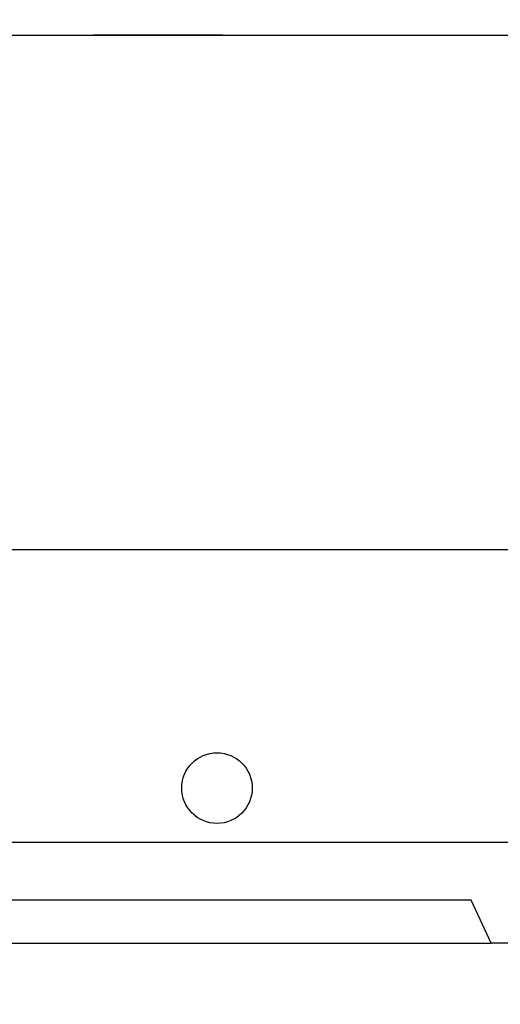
# Model space of a CAD drawing. Extents: x 1 to 126, y -14 to 17.
# Tile 43 of 132: x 43.688 to 44.165, y -3.974 to -2.999. Entities that reach past the tile are written whole.
import ezdxf
from ezdxf.enums import TextEntityAlignment as Align

# ---------------------------------------------------------------- set-up
doc = ezdxf.new("R2010")
doc.units = 0
doc.set_wipeout_variables(frame=1)
doc.header["$PDMODE"] = 3
for name, color, linetype in [('A-ALBA-0', 9, 'Continuous'), ('A-ALBA-1', 1, 'Continuous'), ('A-ANNO-SIMB @ 20', 2, 'Continuous'), ('A-ANOT-COTA-PARC', 1, 'Continuous'), ('A-ANOT-NIVL', 2, 'Continuous'), ('A-ANOT-NIVL @ 20', 2, 'Continuous')]:
    doc.layers.add(name, color=color, linetype=linetype)
doc.layers.add('A-ALBA-4', color=2, linetype='Continuous', lineweight=25)
doc.styles.add('BIS estudio', font='swissl.ttf')
doc.styles.add('BIS-ANOT', font='swiss.ttf')
doc.styles.add('BIS-COTA', font='swissb.ttf')
doc.styles.add('E5-100', font='micross.ttf')
doc.dimstyles.new('BIS-COTA-PARC', dxfattribs={"dimscale": 0, "dimtxt": 0.0018, "dimasz": 0.001, "dimexe": 0.0015, "dimexo": 0, "dimgap": 0.0005, "dimtad": 1, "dimdec": 0, "dimlfac": 100, "dimzin": 9, "dimdsep": 46, "dimtxsty": 'BIS-COTA', "dimblk": 'OBLIQUE', "dimcen": 2.5, "dimclrd": 256, "dimclre": 251, "dimclrt": 2, "dimadec": 1, "dimazin": 2, "dimtfac": 1, "dimtdec": 0, "dimtix": 1, "dimtmove": 2, "dimatfit": 3, "dimldrblk": 'DOT', "dimfxl": 0.0015, "dimfxlon": 1, "dimtolj": 1, "dimtzin": 0, "dimarcsym": 0})

# ---------------------------------------------------------------- blocks, each defined once
blk = doc.blocks.new('A-ANNO-NOM-2')
blk.add_wipeout([(0, -0.001913), (0.000299, -0.00189), (0.000591, -0.00182), (0.000869, -0.001705), (0.001125, -0.001548), (0.001353, -0.001353), (0.001548, -0.001125), (0.001705, -0.000869), (0.00182, -0.000591), (0.00189, -0.000299), (0.001913, 0), (0.00189, 0.000299), (0.00182, 0.000591), (0.001705, 0.000869), (0.001548, 0.001125), (0.001353, 0.001353), (0.001125, 0.001548), (0.000869, 0.001705), (0.000591, 0.00182), (0.000299, 0.00189), (0, 0.001913), (-0.000299, 0.00189), (-0.000591, 0.00182), (-0.000869, 0.001705), (-0.001125, 0.001548), (-0.001353, 0.001353), (-0.001548, 0.001125), (-0.001705, 0.000869), (-0.00182, 0.000591), (-0.00189, 0.000299), (-0.001913, 0), (-0.00189, -0.000299), (-0.00182, -0.000591), (-0.001705, -0.000869), (-0.001548, -0.001125), (-0.001353, -0.001353), (-0.001125, -0.001548), (-0.000869, -0.001705), (-0.000591, -0.00182), (-0.000299, -0.00189)])
blk.add_lwpolyline([(0, -0.001913), (0.000299, -0.00189), (0.000591, -0.00182), (0.000869, -0.001705), (0.001125, -0.001548), (0.001353, -0.001353), (0.001548, -0.001125), (0.001705, -0.000869), (0.00182, -0.000591), (0.00189, -0.000299), (0.001913, 0), (0.00189, 0.000299), (0.00182, 0.000591), (0.001705, 0.000869), (0.001548, 0.001125), (0.001353, 0.001353), (0.001125, 0.001548), (0.000869, 0.001705), (0.000591, 0.00182), (0.000299, 0.00189), (0, 0.001913), (-0.000299, 0.00189), (-0.000591, 0.00182), (-0.000869, 0.001705), (-0.001125, 0.001548), (-0.001353, 0.001353), (-0.001548, 0.001125), (-0.001705, 0.000869), (-0.00182, 0.000591), (-0.00189, 0.000299), (-0.001913, 0), (-0.00189, -0.000299), (-0.00182, -0.000591), (-0.001705, -0.000869), (-0.001548, -0.001125), (-0.001353, -0.001353), (-0.001125, -0.001548), (-0.000869, -0.001705), (-0.000591, -0.00182), (-0.000299, -0.00189)], close=True)
at = {"color": 1, "linetype": 'Continuous', "style": 'E5-100'}
blk.add_attdef('LETRA', text='', height=0.00175, dxfattribs=at).set_placement((0, 0), align=Align.MIDDLE_CENTER)
blk = doc.blocks.new('nivel altimetrico')
at = {"color": 0, "linetype": 'Continuous'}
blk.add_line((-0.004296, 0), (0.002148, 0), dxfattribs=at)
at = {"color": 0, "linetype": 'Continuous', "ltscale": 5}
blk.add_lwpolyline([(-0.002148, 0.002148), (0.002148, 0.002148), (0, 0), (-0.002148, 0.002148)], dxfattribs=at)
blk.add_wipeout([(0, 0), (0.002148, 0.002148), (-0.002148, 0.002148)])
blk = doc.blocks.new('_Oblique')
at = {"color": 0, "lineweight": -2}
blk.add_line((-0.5, -0.5), (0.5, 0.5), dxfattribs=at)
blk = doc.blocks.new('*D538')
at = {"layer": 'A-ANOT-COTA-PARC', "color": 251, "lineweight": -2, "transparency": 16777216}
for p, q in [((42.83393, -2.86252), (42.83393, -2.80252)), ((44.83393, -2.86252), (44.83393, -2.80252))]:
    blk.add_line(p, q, dxfattribs=at)
at = {"layer": 'A-ANOT-COTA-PARC', "lineweight": -2, "transparency": 16777216}
blk.add_line((42.83393, -2.83252), (44.83393, -2.83252), dxfattribs=at)
at = {"layer": 'Defpoints', "color": 0, "transparency": 16777216}
for p in [(44.83393, -2.83252), (42.83393, -3.01375), (44.83393, -3.01378)]:
    blk.add_point(p, dxfattribs=at)
at = {"layer": 'A-ANOT-COTA-PARC', "lineweight": -2, "transparency": 16777216, "xscale": 0.02, "yscale": 0.02, "zscale": 0.02, "rotation": 180}
blk.add_blockref('_Oblique', (42.83393, -2.83252), dxfattribs=at)
at = {"layer": 'A-ANOT-COTA-PARC', "lineweight": -2, "transparency": 16777216, "xscale": 0.02, "yscale": 0.02, "zscale": 0.02}
blk.add_blockref('_Oblique', (44.83393, -2.83252), dxfattribs=at)
at = {"layer": 'A-ANOT-COTA-PARC', "color": 2, "transparency": 16777216, "insert": (43.83393, -2.861), "char_height": 0.036, "attachment_point": 5, "style": 'BIS-COTA'}
blk.add_mtext('\\A1;200', dxfattribs=at)
blk = doc.blocks.new('_Dot')
at = {"color": 0, "linetype": 'ByBlock', "lineweight": -2}
blk.add_line((-0.5, 0), (-1, 0), dxfattribs=at)
at = {"color": 0, "linetype": 'ByBlock', "const_width": 0.5}
blk.add_lwpolyline([(-0.25, 0, 1), (0.25, 0, 1)], format="xyb", close=True, dxfattribs=at)
blk = doc.blocks.new('CCA-EQUI2-FA 2')
blk.add_wipeout([(2.00002, -0.00003), (0, 0), (0, 0.9), (0.67788, 0.89997), (0.69801, 0.8573), (1.202, 0.8573), (1.22214, 0.89997), (1.85265, 0.89997), (1.85265, 0.89997), (1.85265, 0.89997), (1.85265, 0.89997), (1.85557, 0.89997), (1.85849, 0.89997), (1.86077, 0.89997), (1.86369, 0.89997), (1.86577, 0.89997), (1.86746, 0.89997), (1.86947, 0.89997), (1.87174, 0.89997), (1.88606, 0.89997), (1.89676, 0.89997), (1.90365, 0.89997), (1.91054, 0.89997), (1.91702, 0.89997), (1.92114, 0.89997), (1.92758, 0.89997), (1.92758, 0.89997), (1.94911, 0.89997), (1.94911, 0.89997), (1.98711, 0.89997), (1.98711, 0.89997), (2, 0.89997)])
blk.add_line((1.25001, 0.79997), (0.65001, 0.79997))
blk.add_lwpolyline([(0.65001, 0.04997), (0.65001, 0.89997), (0.67788, 0.89997), (0.69801, 0.8573), (1.202, 0.8573), (1.22214, 0.89997), (1.25001, 0.89997), (1.25001, 0.04997)])
blk.add_lwpolyline([(1.25001, -0.00003), (0.65001, -0.00003), (0.65001, 0.50997), (1.25001, 0.50997)], close=True)
blk.add_circle((0.95001, 0.74623), 0.035)

msp = doc.modelspace()

# ---------------------------------------------------------------- hatches: boundary and pattern name
at = {"layer": 'A-ALBA-0'}
h = msp.add_hatch(dxfattribs=at)
h.set_pattern_fill('_USER', color=256, scale=0.3, angle=360, pattern_type=0)
h.set_pattern_definition([(360, (62.20952, -36.4874), (4e-16, 0.3), [])])
h.paths.add_polyline_path([(44.83393, -3.91375), (42.83393, -3.91375), (42.83393, -4.51375), (44.83393, -4.51375)])
h.paths.add_polyline_path([(44.83394, -3.01377), (44.18393, -3.01377), (44.18393, -3.84373), (44.83394, -3.84373)])
edge = h.paths.add_edge_path()
edge.add_line((42.95393, -3.84373), (42.95393, -3.60373))
edge.add_arc((42.97393, -3.60373), 0.02, 90, 180, ccw=False)
edge.add_line((42.97393, -3.58373), (43.43291, -3.58373))
edge.add_arc((43.43291, -3.60373), 0.02, 360, 450, ccw=False)
edge.add_line((43.45291, -3.60373), (43.45291, -3.84373))
edge.add_line((43.45291, -3.84373), (43.58393, -3.84373))
edge.add_line((43.58393, -3.84373), (43.58393, -3.01375))
edge.add_line((43.58393, -3.01375), (42.83393, -3.01375))
edge.add_line((42.83393, -3.01375), (42.83393, -3.84373))
edge.add_line((42.83393, -3.84373), (42.95393, -3.84373))
h = msp.add_hatch(dxfattribs=at)
h.set_pattern_fill('_USER', color=256, scale=0.6, angle=450, pattern_type=0)
h.set_pattern_definition([(90, (62.2095, -36.4874), (-0.6, 9e-16), [])])
h.paths.add_polyline_path([(44.83393, -3.91375), (42.83393, -3.91375), (42.83393, -4.51375), (44.83393, -4.51375)])
h.paths.add_polyline_path([(44.83394, -3.01377), (44.18393, -3.01377), (44.18393, -3.84373), (44.83394, -3.84373)])
edge = h.paths.add_edge_path()
edge.add_line((42.95393, -3.84373), (42.95393, -3.60373))
edge.add_arc((42.97393, -3.60373), 0.02, 90, 180, ccw=False)
edge.add_line((42.97393, -3.58373), (43.43291, -3.58373))
edge.add_arc((43.43291, -3.60373), 0.02, 360, 450, ccw=False)
edge.add_line((43.45291, -3.60373), (43.45291, -3.84373))
edge.add_line((43.45291, -3.84373), (43.58393, -3.84373))
edge.add_line((43.58393, -3.84373), (43.58393, -3.01375))
edge.add_line((43.58393, -3.01375), (42.83393, -3.01375))
edge.add_line((42.83393, -3.01375), (42.83393, -3.84373))
edge.add_line((42.83393, -3.84373), (42.95393, -3.84373))

# ---------------------------------------------------------------- linework, layer by layer
msp.add_line((43.61179, -3.91375), (44.15605, -3.91375), dxfattribs=at)
at = {"layer": 'A-ALBA-4'}
msp.add_lwpolyline([(44.84892, -6.05461), (42.81892, -6.05461), (42.81893, -4.52375), (42.83393, -4.52375), (42.83393, -3.01375), (44.83393, -3.01375), (44.83393, -4.52375), (44.84893, -4.52375)], close=True, dxfattribs=at)

# ---------------------------------------------------------------- texts
at = {"layer": 'A-ANOT-NIVL', "color": 2, "insert": (43.81225, -3.08986), "char_height": 0.0375, "attachment_point": 5, "rotation": 180, "style": 'BIS estudio'}
msp.add_mtext('\\A1;NPT', dxfattribs=at)

# ---------------------------------------------------------------- next in the draw order: block references
at = {"layer": 'A-ANNO-SIMB @ 20', "linetype": 'Continuous'}
ref = msp.add_blockref('A-ANNO-NOM-2', (43.83787, -3.37845), dxfattribs=dict(at, xscale=-20, yscale=20, zscale=20, rotation=180))
ref.add_attrib('LETRA', 'Ga', dxfattribs={"layer": '0', "color": 1, "linetype": 'Continuous', "height": 0.035, "rotation": 180, "style": 'BIS-ANOT'}).set_placement((43.83941, -3.37845), align=Align.MIDDLE_CENTER)
at = {"layer": 'A-ANOT-NIVL @ 20', "xscale": 20, "yscale": 20, "zscale": 20, "rotation": 179.9707119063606}
msp.add_blockref('nivel altimetrico', (43.80392, -3.01377), dxfattribs=at)

# ---------------------------------------------------------------- next in the draw order: dimensions: what is measured, and where the dimension line sits
at = {"layer": 'A-ANOT-COTA-PARC'}
dim = msp.add_linear_dim(base=(44.83393, -2.83252), p1=(42.83393, -3.01375), p2=(44.83393, -3.01378), dimstyle='BIS-COTA-PARC', override={"dimscale": 0, "dimtix": 1, "dimtofl": 1, "dimtmove": 2, "dimatfit": 3}, dxfattribs=at)
dim.commit()
dim.dimension.update_dxf_attribs({"geometry": '*D538', "text_midpoint": (43.83393, -2.861)})

# ---------------------------------------------------------------- next in the draw order: block references
at = {"layer": 'A-ALBA-1', "rotation": 179.9999999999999}
msp.add_blockref('CCA-EQUI2-FA 2', (44.83394, -3.01378), dxfattribs=at)

doc.saveas('drawing.dxf')
